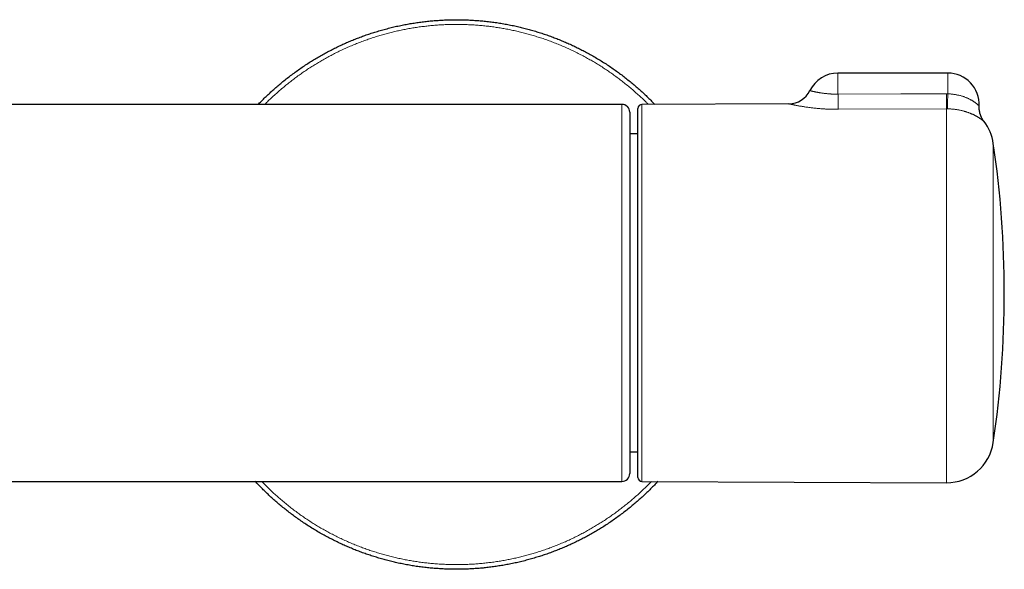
# Model space of a CAD drawing. Header units: millimetres. Extents: x 8 to 757, y 12 to 389.
# Tile 9 of 18: x 403 to 529, y 318 to 389. Entities that reach past the tile are written whole.
import ezdxf

# ---------------------------------------------------------------- set-up
doc = ezdxf.new("R2010")
doc.units = ezdxf.units.MM

msp = doc.modelspace()

# ---------------------------------------------------------------- linework, layer by layer
at = {"color": 7, "linetype": 'Continuous', "lineweight": 30}
for p, q in [((521.7, 381.7), (507.7, 381.7)), ((501.43, 377.79), (482.7, 377.71)), ((480.15, 377.72), (288.15, 377.72)), ((482.2, 330.2), (482.2, 377.21)), ((526.31, 375.54), (526.31, 375.54)), ((482.2, 373.97), (481.15, 373.97)), ((481.15, 333.44), (482.2, 333.44)), ((400.42, 329.69), (480.15, 329.69)), ((480.15, 329.69), (480.15, 329.69)), ((482.7, 329.7), (521.53, 329.53))]:
    msp.add_line(p, q, dxfattribs=at)
at = {"color": 252, "linetype": 'Continuous', "lineweight": 0}
for p, q in [((507.7, 381.7), (507.7, 379.01)), ((521.7, 381.7), (521.7, 379.05)), ((521.52, 379.05), (521.7, 379.05)), ((482.7, 377.71), (482.7, 329.7)), ((521.53, 377.15), (507.71, 377.09)), ((521.53, 329.53), (521.53, 377.15)), ((521.65, 377.15), (521.53, 377.15)), ((527.5, 372.75), (527.5, 334.65))]:
    msp.add_line(p, q, dxfattribs=at)
at = {"color": 252, "linetype": 'Continuous', "lineweight": 0, "flags": 128}
msp.add_lwpolyline([(507.7, 379.01), (515.7, 379.04), (521.52, 379.05)], dxfattribs=at)
at = {"color": 7, "linetype": 'Continuous', "lineweight": 30}
for centre, radius, start, end in [((507.7, 377.7), 4, 90, 153.8605), ((521.7, 377.7), 4, 357.2463, 90), ((501.42, 380.79), 3, 270.266, 333.8611), ((480.15, 376.72), 1, 360, 89.999), ((482.7, 377.21), 0.5, 90.25, 180), ((521.56, 371.87), 6, 8.4268, 37.6088), ((398.9, 353.7), 130, 351.5732, 8.4268), ((521.56, 335.53), 6, 269.75, 351.5732), ((480.15, 330.69), 1, 269.997, 359.9988), ((482.7, 330.2), 0.5, 180, 269.75)]:
    msp.add_arc(centre, radius, start, end, dxfattribs=at)
at = {"color": 252, "linetype": 'Continuous', "lineweight": 0}
for centre, radius, start, end in [((968.46, 381.18), 446.94, 180.2733, 180.5167), ((395.06, 381.18), 126.65, 358.1755, 359.0348), ((979.21, 381.25), 471.51, 180.2721, 180.5063)]:
    msp.add_arc(centre, radius, start, end, dxfattribs=at)
at = {"color": 7, "linetype": 'Continuous', "lineweight": 30}
for points, knots in [([(433.81, 377.72), (433.82, 377.73), (434, 377.92), (434.33, 378.26), (434.81, 378.73), (435.3, 379.19), (435.79, 379.63), (436.29, 380.07), (436.81, 380.51), (437.36, 380.95), (437.93, 381.39), (438.5, 381.82), (439.09, 382.24), (439.68, 382.64), (440.27, 383.03), (440.86, 383.39), (441.44, 383.74), (442.03, 384.07), (442.63, 384.4), (443.23, 384.71), (443.83, 385.01), (444.45, 385.3), (445.06, 385.58), (445.69, 385.84), (446.31, 386.09), (446.94, 386.33), (447.56, 386.56), (448.19, 386.77), (448.85, 386.97), (449.52, 387.17), (450.21, 387.36), (450.91, 387.54), (451.61, 387.7), (452.31, 387.84), (453, 387.97), (453.69, 388.08), (454.36, 388.18), (455.03, 388.27), (455.7, 388.34), (456.38, 388.4), (457.05, 388.44), (457.73, 388.48), (458.41, 388.5), (459.08, 388.5), (459.76, 388.5), (460.43, 388.48), (461.09, 388.44), (461.75, 388.4), (462.43, 388.34), (463.13, 388.27), (463.84, 388.18), (464.55, 388.07), (465.26, 387.95), (465.97, 387.82), (466.66, 387.67), (467.33, 387.51), (467.99, 387.35), (468.64, 387.17), (469.29, 386.98), (469.94, 386.77), (470.58, 386.56), (471.22, 386.33), (471.85, 386.09), (472.48, 385.83), (473.1, 385.57), (473.71, 385.3), (474.31, 385.01), (474.91, 384.72), (475.51, 384.4), (476.13, 384.07), (476.75, 383.71), (477.37, 383.34), (477.98, 382.96), (478.58, 382.57), (479.16, 382.17), (479.72, 381.77), (480.26, 381.36), (480.8, 380.95), (481.32, 380.52), (481.84, 380.08), (482.35, 379.64), (482.86, 379.18), (483.35, 378.72), (483.83, 378.24), (484.16, 377.91), (484.33, 377.73), (484.35, 377.71)], [0, 0, 0, 0, 0.001352, 0.013346, 0.02534, 0.03712, 0.0489, 0.06068, 0.07246, 0.08518, 0.097901, 0.110622, 0.123343, 0.136064, 0.148785, 0.160779, 0.172773, 0.184767, 0.196761, 0.208755, 0.220749, 0.232743, 0.244737, 0.256731, 0.268725, 0.280505, 0.292285, 0.304064, 0.315844, 0.328565, 0.341286, 0.354007, 0.366728, 0.379449, 0.39217, 0.404164, 0.416158, 0.428152, 0.440146, 0.45214, 0.464134, 0.476128, 0.488122, 0.500116, 0.51211, 0.523889, 0.535669, 0.547449, 0.559229, 0.57195, 0.584671, 0.597391, 0.610112, 0.622833, 0.635554, 0.647548, 0.659542, 0.671536, 0.68353, 0.695524, 0.707518, 0.719512, 0.731506, 0.7435, 0.755494, 0.767274, 0.779054, 0.790834, 0.802613, 0.815334, 0.828055, 0.840776, 0.853497, 0.866218, 0.878939, 0.890933, 0.902927, 0.914921, 0.926915, 0.938909, 0.950903, 0.962897, 0.974891, 0.986885, 0.998879, 1, 1, 1, 1]), ([(481.15, 376.72), (481.15, 376.72), (481.15, 376.71), (481.15, 376.7), (481.15, 376.67), (481.15, 376.64), (481.15, 376.59), (481.15, 376.53), (481.15, 376.45), (481.15, 376.38), (481.15, 376.29), (481.15, 376.2), (481.15, 376.1), (481.15, 375.99), (481.15, 375.87), (481.15, 375.74), (481.15, 375.6), (481.15, 375.44), (481.15, 375.27), (481.15, 375.09), (481.15, 374.89), (481.15, 374.69), (481.15, 374.48), (481.15, 374.25), (481.15, 374.03), (481.15, 373.82), (481.15, 373.61), (481.15, 373.39), (481.15, 373.17), (481.15, 372.94), (481.15, 372.68), (481.15, 372.4), (481.15, 372.09), (481.15, 371.78), (481.15, 371.45), (481.15, 371.12), (481.15, 370.77), (481.15, 370.41), (481.15, 370.04), (481.15, 369.67), (481.15, 369.29), (481.15, 368.9), (481.15, 368.5), (481.15, 368.09), (481.15, 367.68), (481.15, 367.25), (481.15, 366.82), (481.15, 366.38), (481.15, 365.96), (481.15, 365.56), (481.15, 365.18), (481.15, 364.79), (481.15, 364.4), (481.15, 364), (481.15, 363.6), (481.15, 363.2), (481.15, 362.8), (481.15, 362.4), (481.15, 362.01), (481.15, 361.62), (481.15, 361.22), (481.15, 360.82), (481.15, 360.42), (481.15, 360.01), (481.15, 359.59), (481.15, 359.14), (481.15, 358.66), (481.15, 358.19), (481.15, 357.74), (481.15, 357.31), (481.15, 356.91), (481.15, 356.5), (481.15, 356.1), (481.15, 355.69), (481.15, 355.26), (481.15, 354.82), (481.15, 354.36), (481.15, 353.9), (481.15, 353.44), (481.15, 352.97), (481.15, 352.51), (481.15, 352.05), (481.15, 351.57), (481.15, 351.08), (481.15, 350.58), (481.15, 350.08), (481.15, 349.58), (481.15, 349.09), (481.15, 348.59), (481.15, 348.09), (481.15, 347.63), (481.15, 347.19), (481.15, 346.79), (481.15, 346.39), (481.15, 345.99), (481.15, 345.59), (481.15, 345.16), (481.15, 344.71), (481.15, 344.24), (481.15, 343.77), (481.15, 343.3), (481.15, 342.84), (481.15, 342.39), (481.15, 341.93), (481.15, 341.48), (481.15, 341.04), (481.15, 340.62), (481.15, 340.2), (481.15, 339.8), (481.15, 339.41), (481.15, 339.03), (481.15, 338.65), (481.15, 338.27), (481.15, 337.91), (481.15, 337.56), (481.15, 337.22), (481.15, 336.89), (481.15, 336.57), (481.15, 336.26), (481.15, 335.95), (481.15, 335.65), (481.15, 335.36), (481.15, 335.09), (481.15, 334.83), (481.15, 334.6), (481.15, 334.37), (481.15, 334.14), (481.15, 333.92), (481.15, 333.71), (481.15, 333.5), (481.15, 333.29), (481.15, 333.08), (481.15, 332.87), (481.15, 332.67), (481.15, 332.49), (481.15, 332.32), (481.15, 332.18), (481.15, 332.04), (481.15, 331.9), (481.15, 331.77), (481.15, 331.64), (481.15, 331.51), (481.15, 331.38), (481.15, 331.26), (481.15, 331.15), (481.15, 331.05), (481.15, 330.97), (481.15, 330.9), (481.15, 330.84), (481.15, 330.79), (481.15, 330.75), (481.15, 330.72), (481.15, 330.7), (481.15, 330.69), (481.15, 330.69), (481.15, 330.69)], [0, 0, 0, 0, 0.005339, 0.01249, 0.019639, 0.026847, 0.034056, 0.041266, 0.048474, 0.054857, 0.061242, 0.067627, 0.074011, 0.080436, 0.086862, 0.093289, 0.099714, 0.106687, 0.11366, 0.120647, 0.127633, 0.134661, 0.141688, 0.14873, 0.155771, 0.161638, 0.167505, 0.173372, 0.179256, 0.185141, 0.191026, 0.198204, 0.205385, 0.212567, 0.219748, 0.226926, 0.234198, 0.241473, 0.248749, 0.256024, 0.263296, 0.27055, 0.277804, 0.285073, 0.292342, 0.299657, 0.306972, 0.314302, 0.321632, 0.327764, 0.333897, 0.34003, 0.346161, 0.35233, 0.3585, 0.36467, 0.370839, 0.376648, 0.382459, 0.388269, 0.394078, 0.399919, 0.405761, 0.411603, 0.417444, 0.424151, 0.430858, 0.437577, 0.444296, 0.449933, 0.455571, 0.461208, 0.466861, 0.472514, 0.478167, 0.484543, 0.490921, 0.497299, 0.503675, 0.510094, 0.516514, 0.522933, 0.529352, 0.536323, 0.543294, 0.550279, 0.557263, 0.564288, 0.571312, 0.578351, 0.585389, 0.591246, 0.597103, 0.60296, 0.608834, 0.61471, 0.620584, 0.627739, 0.634896, 0.642054, 0.649211, 0.656366, 0.663613, 0.670863, 0.678114, 0.685364, 0.692611, 0.699474, 0.706336, 0.713212, 0.720087, 0.72695, 0.733812, 0.740688, 0.747563, 0.754101, 0.760639, 0.767188, 0.773737, 0.78032, 0.786903, 0.793498, 0.800092, 0.805904, 0.811717, 0.81753, 0.823342, 0.829186, 0.83503, 0.840874, 0.846717, 0.853422, 0.860128, 0.866845, 0.873563, 0.879194, 0.884826, 0.890458, 0.896105, 0.901753, 0.9074, 0.914575, 0.92175, 0.928925, 0.936133, 0.943341, 0.950549, 0.956931, 0.963315, 0.969699, 0.976083, 0.982465, 0.988912, 0.99536, 1, 1, 1, 1]), ([(526.32, 375.53), (526.31, 375.54), (526.28, 375.58), (526.24, 375.63), (526.2, 375.69), (526.16, 375.76), (526.11, 375.83), (526.07, 375.9), (526.03, 375.98), (525.99, 376.05), (525.96, 376.13), (525.92, 376.21), (525.89, 376.29), (525.86, 376.37), (525.83, 376.45), (525.81, 376.53), (525.79, 376.62), (525.77, 376.7), (525.75, 376.79), (525.73, 376.87), (525.72, 376.96), (525.71, 377.04), (525.7, 377.13), (525.69, 377.22), (525.69, 377.31), (525.69, 377.39), (525.69, 377.46), (525.69, 377.5), (525.7, 377.51)], [0, 0, 0, 0, 0.020794, 0.056007, 0.093135, 0.131357, 0.170327, 0.209813, 0.249666, 0.289788, 0.330113, 0.370592, 0.411193, 0.451892, 0.49267, 0.533513, 0.57441, 0.615353, 0.656335, 0.69735, 0.738394, 0.779464, 0.820556, 0.861668, 0.902797, 0.943942, 0.985101, 1, 1, 1, 1]), ([(484.73, 329.69), (484.58, 329.54), (484.28, 329.22), (483.82, 328.74), (483.34, 328.27), (482.85, 327.81), (482.36, 327.37), (481.86, 326.93), (481.33, 326.49), (480.79, 326.05), (480.22, 325.61), (479.64, 325.18), (479.06, 324.76), (478.46, 324.36), (477.87, 323.97), (477.29, 323.61), (476.71, 323.26), (476.12, 322.93), (475.52, 322.6), (474.92, 322.29), (474.31, 321.99), (473.7, 321.7), (473.08, 321.42), (472.46, 321.16), (471.84, 320.91), (471.21, 320.67), (470.58, 320.44), (469.95, 320.23), (469.3, 320.03), (468.63, 319.83), (467.94, 319.64), (467.24, 319.46), (466.54, 319.3), (465.84, 319.16), (465.14, 319.03), (464.46, 318.92), (463.79, 318.82), (463.12, 318.73), (462.45, 318.66), (461.77, 318.6), (461.1, 318.56), (460.42, 318.52), (459.74, 318.5), (459.06, 318.5), (458.39, 318.5), (457.72, 318.52), (457.06, 318.56), (456.39, 318.6), (455.71, 318.66), (455.02, 318.73), (454.3, 318.82), (453.59, 318.93), (452.89, 319.05), (452.18, 319.18), (451.49, 319.33), (450.82, 319.49), (450.16, 319.65), (449.51, 319.83), (448.86, 320.02), (448.21, 320.23), (447.57, 320.44), (446.93, 320.67), (446.3, 320.91), (445.67, 321.17), (445.05, 321.43), (444.44, 321.7), (443.84, 321.99), (443.24, 322.28), (442.64, 322.6), (442.02, 322.93), (441.4, 323.29), (440.78, 323.66), (440.17, 324.04), (439.57, 324.43), (438.99, 324.83), (438.43, 325.23), (437.89, 325.64), (437.35, 326.05), (436.82, 326.48), (436.3, 326.92), (435.79, 327.36), (435.29, 327.82), (434.8, 328.28), (434.32, 328.76), (433.86, 329.22), (433.56, 329.54), (433.42, 329.69)], [0, 0, 0, 0, 0.011079, 0.022841, 0.034603, 0.046155, 0.057707, 0.069259, 0.080811, 0.093285, 0.10576, 0.118235, 0.13071, 0.143185, 0.155659, 0.167421, 0.179183, 0.190945, 0.202707, 0.214469, 0.226231, 0.237993, 0.249755, 0.261517, 0.273279, 0.284831, 0.296383, 0.307935, 0.319486, 0.331961, 0.344436, 0.356911, 0.369386, 0.38186, 0.394335, 0.406097, 0.417859, 0.429621, 0.441383, 0.453145, 0.464907, 0.476669, 0.488431, 0.500193, 0.511955, 0.523507, 0.535058, 0.54661, 0.558162, 0.570637, 0.583112, 0.595587, 0.608061, 0.620536, 0.633011, 0.644773, 0.656535, 0.668297, 0.680059, 0.691821, 0.703583, 0.715345, 0.727107, 0.738868, 0.75063, 0.762182, 0.773734, 0.785286, 0.796838, 0.809313, 0.821788, 0.834262, 0.846737, 0.859212, 0.871687, 0.883449, 0.895211, 0.906973, 0.918735, 0.930497, 0.942258, 0.95402, 0.965782, 0.977544, 0.989306, 1, 1, 1, 1])]:
    msp.add_open_spline(points, degree=3, knots=knots, dxfattribs=at)
at = {"color": 252, "linetype": 'Continuous', "lineweight": 0}
for points, knots in [([(483.51, 377.71), (483.42, 377.8), (483.16, 378.07), (482.73, 378.48), (482.24, 378.94), (481.74, 379.38), (481.23, 379.82), (480.72, 380.24), (480.2, 380.66), (479.67, 381.06), (479.13, 381.45), (478.59, 381.83), (478.04, 382.21), (477.48, 382.57), (476.92, 382.91), (476.36, 383.25), (475.79, 383.57), (475.2, 383.89), (474.59, 384.21), (473.96, 384.52), (473.32, 384.82), (472.67, 385.1), (472.02, 385.38), (471.37, 385.63), (470.74, 385.87), (470.11, 386.09), (469.48, 386.29), (468.84, 386.49), (468.2, 386.67), (467.56, 386.84), (466.91, 387), (466.26, 387.15), (465.61, 387.28), (464.96, 387.4), (464.31, 387.5), (463.66, 387.6), (463.01, 387.68), (462.34, 387.75), (461.66, 387.81), (460.95, 387.85), (460.25, 387.88), (459.54, 387.9), (458.83, 387.9), (458.14, 387.89), (457.46, 387.87), (456.8, 387.83), (456.13, 387.78), (455.47, 387.71), (454.81, 387.64), (454.15, 387.55), (453.49, 387.45), (452.84, 387.33), (452.18, 387.21), (451.54, 387.07), (450.9, 386.92), (450.26, 386.76), (449.63, 386.58), (448.99, 386.39), (448.33, 386.18), (447.66, 385.96), (447, 385.72), (446.34, 385.46), (445.69, 385.19), (445.05, 384.92), (444.43, 384.63), (443.83, 384.34), (443.24, 384.04), (442.65, 383.73), (442.07, 383.41), (441.49, 383.07), (440.93, 382.73), (440.36, 382.37), (439.81, 382), (439.26, 381.63), (438.73, 381.24), (438.21, 380.85), (437.69, 380.45), (437.17, 380.03), (436.64, 379.58), (436.11, 379.12), (435.59, 378.64), (435.1, 378.18), (434.79, 377.86), (434.64, 377.72)], [0, 0, 0, 0, 0.007424, 0.020414, 0.032662, 0.04491, 0.057159, 0.069407, 0.081655, 0.093903, 0.106151, 0.118399, 0.130647, 0.142896, 0.154925, 0.166954, 0.178984, 0.191013, 0.204004, 0.216994, 0.229985, 0.242975, 0.255966, 0.268956, 0.281204, 0.293452, 0.3057, 0.317949, 0.330197, 0.342445, 0.354693, 0.366941, 0.379189, 0.391437, 0.403467, 0.415496, 0.427526, 0.439555, 0.452546, 0.465536, 0.478526, 0.491517, 0.504507, 0.517498, 0.529746, 0.541994, 0.554242, 0.56649, 0.578738, 0.590987, 0.603235, 0.615483, 0.627731, 0.639979, 0.652009, 0.664038, 0.676067, 0.688097, 0.701087, 0.714078, 0.727068, 0.740059, 0.753049, 0.766039, 0.778288, 0.790536, 0.802784, 0.815032, 0.82728, 0.839528, 0.851776, 0.864025, 0.876273, 0.888521, 0.90055, 0.91258, 0.924609, 0.936639, 0.949629, 0.962619, 0.97561, 0.9886, 1, 1, 1, 1]), ([(504.11, 379.47), (504.11, 379.46), (504.11, 379.46), (504.13, 379.46), (504.16, 379.45), (504.2, 379.44), (504.25, 379.43), (504.31, 379.41), (504.38, 379.4), (504.46, 379.38), (504.55, 379.36), (504.65, 379.34), (504.75, 379.32), (504.83, 379.3), (504.9, 379.28), (504.97, 379.27), (505.05, 379.26), (505.13, 379.24), (505.21, 379.23), (505.29, 379.21), (505.38, 379.2), (505.47, 379.18), (505.58, 379.17), (505.71, 379.15), (505.87, 379.13), (506.04, 379.11), (506.21, 379.09), (506.38, 379.07), (506.54, 379.06), (506.67, 379.05), (506.78, 379.04), (506.89, 379.03), (507.01, 379.03), (507.12, 379.02), (507.24, 379.02), (507.35, 379.02), (507.47, 379.01), (507.58, 379.01), (507.66, 379.01), (507.7, 379.01)], [0, 0, 0, 0, 0.036135, 0.073206, 0.110432, 0.147773, 0.185251, 0.220747, 0.256344, 0.292008, 0.327777, 0.363615, 0.399561, 0.419712, 0.439882, 0.460119, 0.480357, 0.500675, 0.520994, 0.541393, 0.561792, 0.582279, 0.602765, 0.635597, 0.668523, 0.701547, 0.734671, 0.767898, 0.801229, 0.820913, 0.840619, 0.860402, 0.880186, 0.900062, 0.919937, 0.939905, 0.959872, 0.979936, 1, 1, 1, 1]), ([(521.7, 379.05), (521.76, 379.05), (521.87, 379.05), (522.03, 379.04), (522.21, 379.02), (522.39, 379), (522.58, 378.98), (522.76, 378.95), (522.94, 378.91), (523.12, 378.87), (523.3, 378.83), (523.47, 378.78), (523.64, 378.73), (523.8, 378.67), (523.96, 378.61), (524.11, 378.55), (524.26, 378.49), (524.4, 378.42), (524.51, 378.36), (524.61, 378.31), (524.7, 378.26), (524.79, 378.21), (524.88, 378.15), (524.97, 378.09), (525.06, 378.03), (525.14, 377.98), (525.21, 377.93), (525.27, 377.88), (525.33, 377.83), (525.39, 377.78), (525.45, 377.73), (525.5, 377.69), (525.54, 377.65), (525.58, 377.62), (525.61, 377.6), (525.63, 377.57), (525.66, 377.55), (525.68, 377.53), (525.69, 377.52), (525.69, 377.51), (525.69, 377.51), (525.69, 377.51)], [0, 0, 0, 0, 0.026211, 0.052434, 0.078646, 0.108561, 0.138476, 0.168538, 0.198599, 0.228807, 0.259015, 0.289334, 0.318802, 0.34827, 0.377872, 0.407474, 0.43721, 0.466946, 0.496784, 0.515182, 0.53358, 0.558237, 0.582903, 0.60756, 0.632398, 0.657246, 0.682084, 0.702106, 0.722129, 0.749022, 0.77593, 0.80282, 0.823165, 0.843509, 0.863615, 0.88372, 0.910796, 0.937893, 0.964967, 0.985509, 1, 1, 1, 1]), ([(507.71, 377.09), (507.65, 377.09), (507.51, 377.09), (507.31, 377.09), (507.11, 377.09), (506.91, 377.09), (506.71, 377.1), (506.51, 377.11), (506.32, 377.11), (506.12, 377.12), (505.92, 377.14), (505.71, 377.15), (505.5, 377.17), (505.27, 377.18), (505.04, 377.2), (504.82, 377.23), (504.6, 377.25), (504.38, 377.27), (504.17, 377.3), (503.97, 377.33), (503.77, 377.35), (503.58, 377.38), (503.4, 377.41), (503.22, 377.44), (503.05, 377.47), (502.88, 377.49), (502.73, 377.52), (502.58, 377.55), (502.46, 377.57), (502.35, 377.59), (502.25, 377.61), (502.15, 377.63), (502.05, 377.65), (501.97, 377.67), (501.88, 377.69), (501.81, 377.7), (501.74, 377.72), (501.68, 377.73), (501.62, 377.74), (501.57, 377.75), (501.53, 377.76), (501.5, 377.77), (501.47, 377.78), (501.45, 377.78), (501.43, 377.79), (501.43, 377.79), (501.43, 377.79), (501.43, 377.79)], [0, 0, 0, 0, 0.020841, 0.041682, 0.062601, 0.08352, 0.104515, 0.12551, 0.146585, 0.16766, 0.188804, 0.209969, 0.235387, 0.260804, 0.286367, 0.311931, 0.337646, 0.363361, 0.389233, 0.415106, 0.440227, 0.465349, 0.490625, 0.5159, 0.541338, 0.566775, 0.592383, 0.61799, 0.638472, 0.658955, 0.679531, 0.700107, 0.720778, 0.74145, 0.762222, 0.782995, 0.803858, 0.824748, 0.8456, 0.866451, 0.887413, 0.908375, 0.929449, 0.950522, 0.971712, 0.992901, 1, 1, 1, 1]), ([(480.15, 329.69), (480.15, 329.69), (480.15, 329.69), (480.15, 329.7), (480.15, 329.73), (480.15, 329.76), (480.15, 329.8), (480.15, 329.86), (480.15, 329.92), (480.15, 330), (480.15, 330.09), (480.15, 330.19), (480.15, 330.3), (480.15, 330.42), (480.15, 330.55), (480.15, 330.69), (480.15, 330.83), (480.15, 330.98), (480.15, 331.13), (480.15, 331.29), (480.15, 331.46), (480.15, 331.63), (480.15, 331.81), (480.15, 331.98), (480.15, 332.17), (480.15, 332.36), (480.15, 332.55), (480.15, 332.77), (480.15, 332.99), (480.15, 333.23), (480.15, 333.48), (480.15, 333.73), (480.15, 334), (480.15, 334.27), (480.15, 334.54), (480.15, 334.82), (480.15, 335.11), (480.15, 335.41), (480.15, 335.71), (480.15, 336.01), (480.15, 336.31), (480.15, 336.6), (480.15, 336.9), (480.15, 337.2), (480.15, 337.51), (480.15, 337.84), (480.15, 338.18), (480.15, 338.54), (480.15, 338.91), (480.15, 339.28), (480.15, 339.66), (480.15, 340.05), (480.15, 340.45), (480.15, 340.87), (480.15, 341.3), (480.15, 341.73), (480.15, 342.17), (480.15, 342.62), (480.15, 343.06), (480.15, 343.52), (480.15, 343.98), (480.15, 344.45), (480.15, 344.92), (480.15, 345.39), (480.15, 345.87), (480.15, 346.36), (480.15, 346.85), (480.15, 347.33), (480.15, 347.82), (480.15, 348.31), (480.15, 348.8), (480.15, 349.29), (480.15, 349.78), (480.15, 350.28), (480.15, 350.78), (480.15, 351.28), (480.15, 351.79), (480.15, 352.29), (480.15, 352.8), (480.15, 353.31), (480.15, 353.82), (480.15, 354.33), (480.15, 354.84), (480.15, 355.36), (480.15, 355.88), (480.15, 356.42), (480.15, 356.95), (480.15, 357.48), (480.15, 358.01), (480.15, 358.54), (480.15, 359.06), (480.15, 359.59), (480.15, 360.11), (480.15, 360.63), (480.15, 361.15), (480.15, 361.62), (480.15, 362.05), (480.15, 362.43), (480.15, 362.81), (480.15, 363.21), (480.15, 363.65), (480.15, 364.11), (480.15, 364.56), (480.15, 365.01), (480.15, 365.46), (480.15, 365.9), (480.15, 366.34), (480.15, 366.77), (480.15, 367.19), (480.15, 367.6), (480.15, 368.01), (480.15, 368.41), (480.15, 368.81), (480.15, 369.2), (480.15, 369.59), (480.15, 369.96), (480.15, 370.33), (480.15, 370.69), (480.15, 371.05), (480.15, 371.4), (480.15, 371.74), (480.15, 372.07), (480.15, 372.39), (480.15, 372.71), (480.15, 373.01), (480.15, 373.31), (480.15, 373.6), (480.15, 373.87), (480.15, 374.14), (480.15, 374.41), (480.15, 374.66), (480.15, 374.89), (480.15, 375.11), (480.15, 375.32), (480.15, 375.51), (480.15, 375.7), (480.15, 375.88), (480.15, 376.05), (480.15, 376.21), (480.15, 376.35), (480.15, 376.49), (480.15, 376.62), (480.15, 376.74), (480.15, 376.86), (480.15, 376.97), (480.15, 377.09), (480.15, 377.19), (480.15, 377.28), (480.15, 377.36), (480.15, 377.44), (480.15, 377.5), (480.15, 377.55), (480.15, 377.6), (480.15, 377.64), (480.15, 377.67), (480.15, 377.7), (480.15, 377.71), (480.15, 377.72), (480.15, 377.72), (480.15, 377.72)], [0, 0, 0, 0, 0.004963, 0.011528, 0.018128, 0.024727, 0.031338, 0.037949, 0.044748, 0.051547, 0.058359, 0.065171, 0.07202, 0.078869, 0.085731, 0.092593, 0.098688, 0.104784, 0.110879, 0.116995, 0.123111, 0.129226, 0.134807, 0.140388, 0.145968, 0.151565, 0.157161, 0.162757, 0.168937, 0.175117, 0.181296, 0.187496, 0.193697, 0.199897, 0.205998, 0.212099, 0.2182, 0.224321, 0.230443, 0.236564, 0.242154, 0.247745, 0.253335, 0.258941, 0.264547, 0.270153, 0.276347, 0.282542, 0.288737, 0.294952, 0.301168, 0.307384, 0.314011, 0.320639, 0.327279, 0.333918, 0.340589, 0.347261, 0.353944, 0.360627, 0.367346, 0.374065, 0.380796, 0.387527, 0.394292, 0.401057, 0.407834, 0.414611, 0.421239, 0.427868, 0.434508, 0.441148, 0.44782, 0.454491, 0.461174, 0.467856, 0.474575, 0.481293, 0.488024, 0.494754, 0.501518, 0.508282, 0.515058, 0.521834, 0.528924, 0.536014, 0.543103, 0.550224, 0.557346, 0.564467, 0.571621, 0.578775, 0.585929, 0.593116, 0.600304, 0.607491, 0.612903, 0.618316, 0.623735, 0.629154, 0.635869, 0.642584, 0.6493, 0.656014, 0.662777, 0.669542, 0.676306, 0.683069, 0.689748, 0.696428, 0.703107, 0.709786, 0.716511, 0.723238, 0.729966, 0.736691, 0.743404, 0.750119, 0.756834, 0.763547, 0.77031, 0.777074, 0.783838, 0.7906, 0.797278, 0.803958, 0.810637, 0.817315, 0.82404, 0.830767, 0.837494, 0.844219, 0.850308, 0.856398, 0.862488, 0.868598, 0.874708, 0.880818, 0.886398, 0.891979, 0.897559, 0.903155, 0.908751, 0.914347, 0.920532, 0.926717, 0.932902, 0.939108, 0.945314, 0.95152, 0.957012, 0.962504, 0.968003, 0.973501, 0.980524, 0.987548, 0.994571, 0.999861, 1, 1, 1, 1]), ([(526.31, 375.54), (526.31, 375.54), (526.31, 375.54), (526.3, 375.55), (526.28, 375.56), (526.26, 375.58), (526.22, 375.61), (526.18, 375.65), (526.14, 375.68), (526.1, 375.71), (526.06, 375.75), (526.01, 375.78), (525.95, 375.82), (525.89, 375.87), (525.83, 375.91), (525.75, 375.97), (525.67, 376.02), (525.59, 376.06), (525.53, 376.1), (525.47, 376.14), (525.41, 376.18), (525.34, 376.21), (525.27, 376.25), (525.19, 376.29), (525.12, 376.33), (525.04, 376.37), (524.95, 376.41), (524.87, 376.45), (524.78, 376.49), (524.69, 376.53), (524.59, 376.57), (524.49, 376.61), (524.39, 376.65), (524.29, 376.68), (524.18, 376.72), (524.07, 376.76), (523.96, 376.79), (523.84, 376.83), (523.71, 376.86), (523.56, 376.9), (523.38, 376.95), (523.2, 376.98), (523.02, 377.02), (522.83, 377.05), (522.63, 377.08), (522.44, 377.1), (522.26, 377.12), (522.09, 377.13), (521.95, 377.14), (521.8, 377.15), (521.7, 377.15), (521.65, 377.15)], [0, 0, 0, 0, 0.024584, 0.056632, 0.08873, 0.120877, 0.153076, 0.185327, 0.207659, 0.22999, 0.252398, 0.274805, 0.297293, 0.319781, 0.342356, 0.364931, 0.396093, 0.411708, 0.427322, 0.442973, 0.458623, 0.474311, 0.489999, 0.505728, 0.521457, 0.537229, 0.553001, 0.568952, 0.584904, 0.600906, 0.616909, 0.632967, 0.649025, 0.665142, 0.681258, 0.697438, 0.713618, 0.729864, 0.746111, 0.768985, 0.791859, 0.814943, 0.838028, 0.861339, 0.88465, 0.908203, 0.931756, 0.948757, 0.965782, 0.982879, 1, 1, 1, 1]), ([(434.25, 329.69), (434.3, 329.63), (434.52, 329.4), (434.92, 329), (435.42, 328.52), (435.91, 328.06), (436.41, 327.62), (436.91, 327.18), (437.43, 326.76), (437.95, 326.34), (438.48, 325.94), (439.02, 325.55), (439.56, 325.17), (440.11, 324.79), (440.67, 324.43), (441.23, 324.09), (441.79, 323.75), (442.36, 323.43), (442.95, 323.11), (443.56, 322.79), (444.19, 322.48), (444.83, 322.18), (445.48, 321.9), (446.13, 321.62), (446.77, 321.37), (447.41, 321.13), (448.04, 320.91), (448.67, 320.71), (449.31, 320.51), (449.95, 320.33), (450.59, 320.16), (451.24, 320), (451.89, 319.85), (452.54, 319.72), (453.19, 319.6), (453.84, 319.5), (454.49, 319.4), (455.14, 319.32), (455.81, 319.25), (456.49, 319.19), (457.2, 319.15), (457.9, 319.12), (458.61, 319.1), (459.31, 319.1), (460.01, 319.11), (460.69, 319.13), (461.35, 319.17), (462.01, 319.22), (462.68, 319.29), (463.34, 319.36), (464, 319.45), (464.66, 319.55), (465.31, 319.67), (465.97, 319.79), (466.61, 319.93), (467.25, 320.08), (467.89, 320.24), (468.52, 320.42), (469.16, 320.61), (469.82, 320.82), (470.49, 321.04), (471.15, 321.28), (471.81, 321.54), (472.46, 321.81), (473.1, 322.08), (473.71, 322.37), (474.31, 322.66), (474.91, 322.96), (475.5, 323.27), (476.08, 323.59), (476.65, 323.93), (477.22, 324.27), (477.78, 324.63), (478.34, 325), (478.88, 325.37), (479.42, 325.76), (479.94, 326.15), (480.46, 326.55), (480.98, 326.97), (481.51, 327.42), (482.04, 327.88), (482.56, 328.36), (483.07, 328.85), (483.52, 329.29), (483.8, 329.58), (483.91, 329.7)], [0, 0, 0, 0, 0.004572, 0.017297, 0.030023, 0.042022, 0.05402, 0.066019, 0.078017, 0.090016, 0.102014, 0.114013, 0.126011, 0.13801, 0.150008, 0.161793, 0.173577, 0.185361, 0.197145, 0.209871, 0.222597, 0.235323, 0.248048, 0.260774, 0.2735, 0.285498, 0.297497, 0.309495, 0.321494, 0.333492, 0.345491, 0.357489, 0.369488, 0.381486, 0.393485, 0.405269, 0.417053, 0.428838, 0.440622, 0.453348, 0.466073, 0.478799, 0.491525, 0.50425, 0.516976, 0.528975, 0.540973, 0.552972, 0.56497, 0.576969, 0.588967, 0.600966, 0.612964, 0.624963, 0.636961, 0.648746, 0.66053, 0.672314, 0.684098, 0.696824, 0.70955, 0.722276, 0.735001, 0.747727, 0.760453, 0.772451, 0.78445, 0.796448, 0.808447, 0.820445, 0.832444, 0.844442, 0.856441, 0.868439, 0.880438, 0.892222, 0.904006, 0.915791, 0.927575, 0.940301, 0.953026, 0.965752, 0.978478, 0.991203, 1, 1, 1, 1])]:
    msp.add_open_spline(points, degree=3, knots=knots, dxfattribs=at)

doc.saveas('drawing.dxf')
